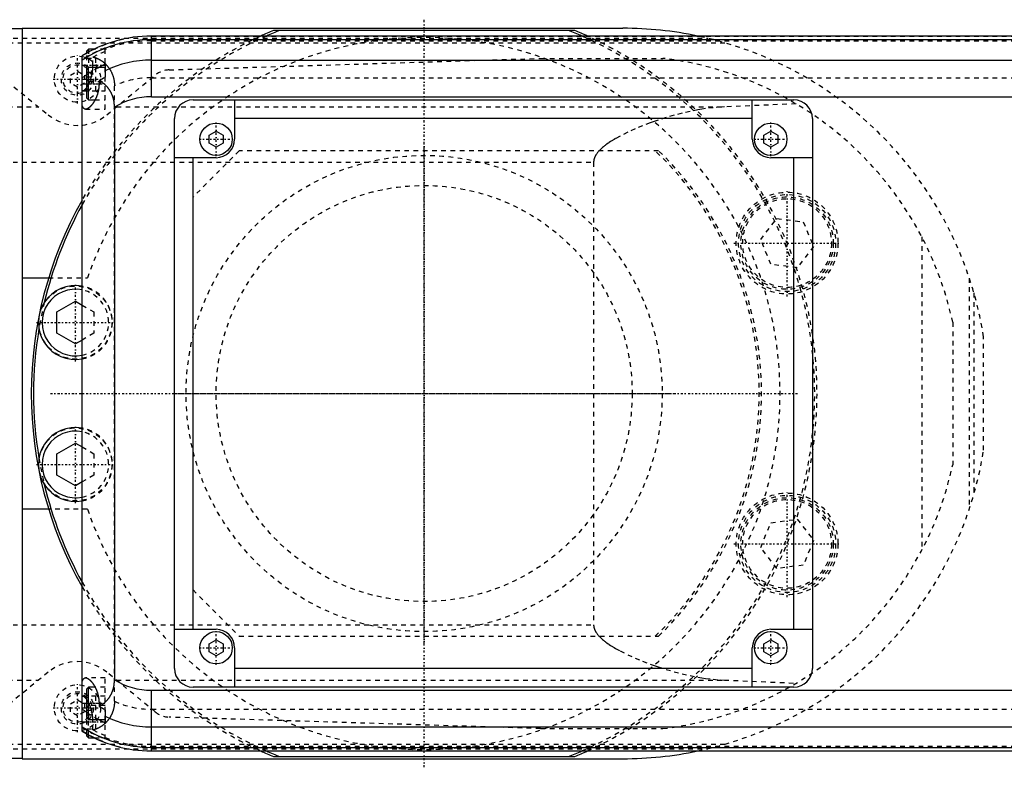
# Model space of a CAD drawing. Extents: x -705 to 181, y -120 to 120.
# Tile 7 of 9: x -338 to -124, y -81 to 81. Entities that reach past the tile are written whole.
import ezdxf

# ---------------------------------------------------------------- set-up
doc = ezdxf.new("R2010")
doc.units = 0
doc.linetypes.add('CENTER', pattern=[1.5, 0.45, -0.5, 0.05, -0.5])
doc.linetypes.add('DASHED', pattern=[2, 1, -1])
for name, color, linetype in [('AM_0', 7, 'CONTINUOUS'), ('AM_3', 7, 'DASHED'), ('AM_7', 7, 'CENTER')]:
    doc.layers.add(name, color=color, linetype=linetype)

msp = doc.modelspace()

# ---------------------------------------------------------------- linework, layer by layer
at = {"layer": 'AM_0', "color": 7, "linetype": 'CONTINUOUS'}
for p, q in [((-340.31, 78.97), (-337, 78.97)), ((-337, 79), (-207, 79)), ((-337, 79), (-337, -79)), ((75, 77.32), (-309, 77.32)), ((-309, 64.2), (-309, 77.32)), ((-217.4, 78.5), (-282.6, 78.5)), ((-309, 76.54), (75, 76.54)), ((-324, -73.02), (-324, 73.02)), ((-322.6, 74.5), (-323, 74.1)), ((-323, 73.62), (-323, 74.1)), ((-321.32, 74.5), (-322.6, 74.5)), ((-322.6, 73.84), (-322.6, 74.5)), ((-322.6, 70.5), (-323, 70.1)), ((-319, 70.5), (-322.6, 70.5)), ((-322.6, 63.5), (-322.6, 70.5)), ((-319, 71.21), (-319, 68.39)), ((-309, 72.1), (75, 72.1)), ((-323, 63.9), (-323, 70.1)), ((-324, 67), (-323, 67)), ((-320.34, 67.64), (-320.34, 67)), ((-309, 64.2), (75, 64.2)), ((-323, 63.9), (-322.6, 63.5)), ((-322.6, 63.5), (-321.2, 63.5)), ((-317, 61.92), (-317, -61.92)), ((-300, 63.5), (-170, 63.5)), ((-291, 63.5), (-291, 55)), ((-179, 55), (-179, 63.5)), ((-304, -59.5), (-304, 59.5)), ((-179, 59.5), (-291, 59.5)), ((-166, 59.5), (-166, -59.5)), ((-296.5, 55.87), (-295, 56.73)), ((-296.5, 54.13), (-296.5, 55.87)), ((-295, 56.73), (-293.5, 55.87)), ((-293.5, 55.87), (-293.5, 54.13)), ((-176.5, 55.87), (-175, 56.73)), ((-176.5, 54.13), (-176.5, 55.87)), ((-175, 56.73), (-173.5, 55.87)), ((-173.5, 55.87), (-173.5, 54.13)), ((-295, 53.27), (-296.5, 54.13)), ((-293.5, 54.13), (-295, 53.27)), ((-175, 53.27), (-176.5, 54.13)), ((-173.5, 54.13), (-175, 53.27)), ((-295, 51), (-304, 51)), ((-300, -51), (-300, 51)), ((-166, 51), (-175, 51)), ((-170, -51), (-170, 51)), ((-337, 25), (-331.24, 25)), ((-329.45, 17.66), (-325.45, 19.97)), ((-325.45, 19.97), (-324, 19.13)), ((-329.45, 13.04), (-329.45, 17.66)), ((-325.45, 10.73), (-329.45, 13.04)), ((-324, 11.57), (-325.45, 10.73)), ((-329.45, -13.04), (-325.45, -10.73)), ((-325.45, -10.73), (-324, -11.57)), ((-329.45, -17.66), (-329.45, -13.04)), ((-325.45, -19.97), (-329.45, -17.66)), ((-324, -19.13), (-325.45, -19.97)), ((-331.24, -25), (-337, -25)), ((-304, -51), (-295, -51)), ((-175, -51), (-166, -51)), ((-296.5, -54.13), (-295, -53.27)), ((-296.5, -55.87), (-296.5, -54.13)), ((-295, -53.27), (-293.5, -54.13)), ((-293.5, -54.13), (-293.5, -55.87)), ((-291, -55), (-291, -63.5)), ((-179, -63.5), (-179, -55)), ((-176.5, -54.13), (-175, -53.27)), ((-176.5, -55.87), (-176.5, -54.13)), ((-175, -53.27), (-173.5, -54.13)), ((-173.5, -54.13), (-173.5, -55.87)), ((-295, -56.73), (-296.5, -55.87)), ((-293.5, -55.87), (-295, -56.73)), ((-175, -56.73), (-176.5, -55.87)), ((-173.5, -55.87), (-175, -56.73)), ((-179, -59.5), (-291, -59.5)), ((-322.6, -63.5), (-323, -63.9)), ((-323, -70.1), (-323, -63.9)), ((-321.2, -63.5), (-322.6, -63.5)), ((-322.6, -70.5), (-322.6, -63.5)), ((-170, -63.5), (-300, -63.5)), ((-309, -77.32), (-309, -64.2)), ((-309, -64.2), (75, -64.2)), ((-324, -67), (-323, -67)), ((-320.34, -67), (-320.34, -67.64)), ((-323, -70.1), (-322.6, -70.5)), ((-319, -68.39), (-319, -71.21)), ((-322.6, -70.5), (-319, -70.5)), ((-309, -72.1), (75, -72.1)), ((-323, -74.1), (-323, -73.62)), ((-323, -74.1), (-322.6, -74.5)), ((-322.6, -74.5), (-322.6, -73.84)), ((-322.6, -74.5), (-321.32, -74.5)), ((-309, -76.54), (75, -76.54)), ((-309, -77.32), (75, -77.32)), ((-282.6, -78.5), (-217.4, -78.5)), ((-337, -78.97), (-340.31, -78.97)), ((-337, -79), (-207, -79))]:
    msp.add_line(p, q, dxfattribs=at)
for points in [[(-320.34, 67, 0), (-320.34, 66.96, 0), (-320.34, 66.88, 0), (-320.34, 66.8, 0), (-320.34, 66.75, 0), (-320.34, 66.71, 0), (-320.35, 66.63, 0), (-320.35, 66.55, 0), (-320.36, 66.47, 0), (-320.36, 66.38, 0), (-320.37, 66.3, 0), (-320.37, 66.26, 0), (-320.38, 66.22, 0), (-320.39, 66.13, 0), (-320.4, 66.05, 0), (-320.41, 65.97, 0), (-320.42, 65.89, 0), (-320.43, 65.81, 0), (-320.44, 65.77, 0), (-320.45, 65.72, 0), (-320.46, 65.64, 0), (-320.48, 65.56, 0), (-320.49, 65.52, 0), (-320.49, 65.48, 0), (-320.51, 65.4, 0), (-320.53, 65.32, 0), (-320.54, 65.28, 0), (-320.55, 65.24, 0), (-320.57, 65.16, 0), (-320.59, 65.08, 0), (-320.61, 65.01, 0), (-320.63, 64.93, 0), (-320.65, 64.85, 0), (-320.67, 64.81, 0), (-320.68, 64.78, 0), (-320.7, 64.7, 0), (-320.73, 64.63, 0), (-320.75, 64.55, 0), (-320.78, 64.48, 0), (-320.8, 64.41, 0), (-320.82, 64.37, 0), (-320.83, 64.33, 0), (-320.86, 64.26, 0), (-320.88, 64.19, 0), (-320.91, 64.12, 0), (-320.94, 64.05, 0), (-320.97, 63.99, 0), (-320.98, 63.95, 0), (-321, 63.92, 0), (-321.03, 63.85, 0), (-321.06, 63.79, 0), (-321.09, 63.72, 0), (-321.12, 63.66, 0), (-321.15, 63.6, 0), (-321.17, 63.57, 0), (-321.18, 63.54, 0), (-321.21, 63.48, 0), (-321.24, 63.42, 0), (-321.28, 63.36, 0), (-321.31, 63.3, 0), (-321.34, 63.25, 0), (-321.36, 63.22, 0), (-321.37, 63.19, 0), (-321.4, 63.14, 0), (-321.44, 63.09, 0), (-321.45, 63.06, 0), (-321.47, 63.03, 0), (-321.5, 62.98, 0), (-321.53, 62.93, 0), (-321.55, 62.9, 0), (-321.57, 62.88, 0), (-321.6, 62.83, 0), (-321.64, 62.78, 0), (-321.67, 62.73, 0), (-321.7, 62.68, 0), (-321.74, 62.63, 0), (-321.76, 62.61, 0), (-321.77, 62.59, 0), (-321.81, 62.54, 0), (-321.84, 62.49, 0), (-321.88, 62.45, 0), (-321.91, 62.41, 0), (-321.95, 62.36, 0), (-321.97, 62.34, 0), (-321.98, 62.32, 0), (-322.02, 62.28, 0), (-322.05, 62.24, 0), (-322.09, 62.2, 0), (-322.13, 62.16, 0), (-322.16, 62.13, 0), (-322.18, 62.11, 0), (-322.2, 62.09, 0), (-322.23, 62.05, 0), (-322.27, 62.02, 0), (-322.3, 61.99, 0), (-322.34, 61.96, 0), (-322.37, 61.92, 0), (-322.39, 61.91, 0), (-322.41, 61.89, 0), (-322.44, 61.86, 0), (-322.48, 61.84, 0), (-322.51, 61.81, 0), (-322.54, 61.78, 0), (-322.58, 61.76, 0), (-322.59, 61.75, 0), (-322.61, 61.74, 0), (-322.64, 61.71, 0), (-322.68, 61.69, 0), (-322.69, 61.68, 0), (-322.71, 61.67, 0), (-322.74, 61.65, 0), (-322.78, 61.63, 0), (-322.79, 61.63, 0), (-322.81, 61.62, 0), (-322.84, 61.6, 0), (-322.87, 61.59, 0), (-322.9, 61.57, 0), (-322.93, 61.56, 0), (-322.96, 61.55, 0), (-322.98, 61.54, 0), (-322.99, 61.54, 0), (-323.02, 61.53, 0), (-323.05, 61.52, 0), (-323.08, 61.52, 0), (-323.11, 61.51, 0), (-323.14, 61.51, 0), (-323.15, 61.5, 0), (-323.16, 61.5, 0), (-323.19, 61.5, 0), (-323.22, 61.5, 0), (-323.23, 61.5, 0)], [(-317, 61.92, 0), (-317, 62.15, 0), (-317.01, 62.41, 0), (-317.02, 62.48, 0), (-317.02, 62.55, 0), (-317.03, 62.59, 0), (-317.03, 62.63, 0), (-317.04, 62.7, 0), (-317.04, 62.77, 0), (-317.05, 62.85, 0), (-317.06, 62.92, 0), (-317.07, 62.99, 0), (-317.07, 63.03, 0), (-317.08, 63.07, 0), (-317.09, 63.14, 0), (-317.1, 63.21, 0), (-317.11, 63.25, 0), (-317.11, 63.28, 0), (-317.13, 63.36, 0), (-317.14, 63.43, 0), (-317.15, 63.46, 0), (-317.16, 63.5, 0), (-317.17, 63.57, 0), (-317.19, 63.64, 0), (-317.21, 63.71, 0), (-317.22, 63.78, 0), (-317.24, 63.86, 0), (-317.25, 63.89, 0), (-317.26, 63.93, 0), (-317.28, 63.99, 0), (-317.3, 64.06, 0), (-317.32, 64.13, 0), (-317.35, 64.2, 0), (-317.37, 64.27, 0), (-317.38, 64.3, 0), (-317.39, 64.33, 0), (-317.42, 64.4, 0), (-317.44, 64.47, 0), (-317.47, 64.53, 0), (-317.49, 64.6, 0), (-317.52, 64.66, 0), (-317.54, 64.69, 0), (-317.55, 64.72, 0), (-317.58, 64.79, 0), (-317.61, 64.85, 0), (-317.64, 64.91, 0), (-317.67, 64.97, 0), (-317.7, 65.03, 0), (-317.71, 65.06, 0), (-317.73, 65.09, 0), (-317.76, 65.15, 0), (-317.79, 65.21, 0), (-317.83, 65.27, 0), (-317.86, 65.33, 0), (-317.89, 65.39, 0), (-317.91, 65.42, 0), (-317.93, 65.45, 0), (-317.96, 65.5, 0), (-318, 65.56, 0), (-318.02, 65.59, 0), (-318.04, 65.61, 0), (-318.07, 65.67, 0), (-318.11, 65.72, 0), (-318.13, 65.75, 0), (-318.15, 65.78, 0), (-318.19, 65.83, 0), (-318.22, 65.88, 0), (-318.26, 65.93, 0), (-318.3, 65.98, 0), (-318.34, 66.03, 0), (-318.36, 66.06, 0), (-318.38, 66.08, 0), (-318.42, 66.13, 0), (-318.46, 66.18, 0), (-318.6, 66.34, 0), (-318.86, 66.6, 0), (-319.11, 66.84, 0), (-319.38, 67.05, 0), (-319.51, 67.15, 0), (-319.65, 67.25, 0), (-319.92, 67.42, 0), (-320.2, 67.57, 0), (-320.34, 67.64, 0)], [(-323.23, 61.5, 0), (-323.26, 61.5, 0), (-323.31, 61.51, 0), (-323.37, 61.52, 0), (-323.39, 61.52, 0), (-323.42, 61.53, 0), (-323.47, 61.55, 0), (-323.52, 61.58, 0), (-323.57, 61.61, 0), (-323.62, 61.65, 0), (-323.66, 61.69, 0), (-323.69, 61.72, 0), (-323.71, 61.74, 0), (-323.75, 61.8, 0), (-323.79, 61.86, 0), (-323.83, 61.93, 0), (-323.86, 62, 0), (-323.9, 62.08, 0), (-323.91, 62.12, 0), (-323.93, 62.16, 0), (-323.96, 62.25, 0), (-323.99, 62.34, 0), (-324, 62.39, 0)], [(-324, -62.39, 0), (-323.99, -62.34, 0), (-323.96, -62.25, 0), (-323.93, -62.16, 0), (-323.91, -62.12, 0), (-323.9, -62.08, 0), (-323.86, -62, 0), (-323.83, -61.93, 0), (-323.79, -61.86, 0), (-323.75, -61.8, 0), (-323.71, -61.74, 0), (-323.69, -61.72, 0), (-323.66, -61.69, 0), (-323.62, -61.65, 0), (-323.57, -61.61, 0), (-323.52, -61.58, 0), (-323.47, -61.55, 0), (-323.42, -61.53, 0), (-323.39, -61.52, 0), (-323.37, -61.52, 0), (-323.31, -61.51, 0), (-323.26, -61.5, 0), (-323.23, -61.5, 0)], [(-323.23, -61.5, 0), (-323.22, -61.5, 0), (-323.19, -61.5, 0), (-323.16, -61.5, 0), (-323.15, -61.5, 0), (-323.14, -61.51, 0), (-323.11, -61.51, 0), (-323.08, -61.52, 0), (-323.05, -61.52, 0), (-323.02, -61.53, 0), (-322.99, -61.54, 0), (-322.98, -61.54, 0), (-322.96, -61.55, 0), (-322.93, -61.56, 0), (-322.9, -61.57, 0), (-322.87, -61.59, 0), (-322.84, -61.6, 0), (-322.81, -61.62, 0), (-322.79, -61.63, 0), (-322.78, -61.63, 0), (-322.74, -61.65, 0), (-322.71, -61.67, 0), (-322.69, -61.68, 0), (-322.68, -61.69, 0), (-322.64, -61.71, 0), (-322.61, -61.74, 0), (-322.59, -61.75, 0), (-322.58, -61.76, 0), (-322.54, -61.78, 0), (-322.51, -61.81, 0), (-322.48, -61.84, 0), (-322.44, -61.86, 0), (-322.41, -61.89, 0), (-322.39, -61.91, 0), (-322.37, -61.92, 0), (-322.34, -61.96, 0), (-322.3, -61.99, 0), (-322.27, -62.02, 0), (-322.23, -62.05, 0), (-322.2, -62.09, 0), (-322.18, -62.11, 0), (-322.16, -62.13, 0), (-322.13, -62.16, 0), (-322.09, -62.2, 0), (-322.05, -62.24, 0), (-322.02, -62.28, 0), (-321.98, -62.32, 0), (-321.97, -62.34, 0), (-321.95, -62.36, 0), (-321.91, -62.41, 0), (-321.88, -62.45, 0), (-321.84, -62.49, 0), (-321.81, -62.54, 0), (-321.77, -62.59, 0), (-321.76, -62.61, 0), (-321.74, -62.63, 0), (-321.7, -62.68, 0), (-321.67, -62.73, 0), (-321.64, -62.78, 0), (-321.6, -62.83, 0), (-321.57, -62.88, 0), (-321.55, -62.9, 0), (-321.53, -62.93, 0), (-321.5, -62.98, 0), (-321.47, -63.03, 0), (-321.45, -63.06, 0), (-321.44, -63.09, 0), (-321.4, -63.14, 0), (-321.37, -63.19, 0), (-321.36, -63.22, 0), (-321.34, -63.25, 0), (-321.31, -63.3, 0), (-321.28, -63.36, 0), (-321.24, -63.42, 0), (-321.21, -63.48, 0), (-321.18, -63.54, 0), (-321.17, -63.57, 0), (-321.15, -63.6, 0), (-321.12, -63.66, 0), (-321.09, -63.72, 0), (-321.06, -63.79, 0), (-321.03, -63.85, 0), (-321, -63.92, 0), (-320.98, -63.95, 0), (-320.97, -63.99, 0), (-320.94, -64.05, 0), (-320.91, -64.12, 0), (-320.88, -64.19, 0), (-320.86, -64.26, 0), (-320.83, -64.33, 0), (-320.82, -64.37, 0), (-320.8, -64.41, 0), (-320.78, -64.48, 0), (-320.75, -64.55, 0), (-320.73, -64.63, 0), (-320.7, -64.7, 0), (-320.68, -64.78, 0), (-320.67, -64.81, 0), (-320.65, -64.85, 0), (-320.63, -64.93, 0), (-320.61, -65.01, 0), (-320.59, -65.08, 0), (-320.57, -65.16, 0), (-320.55, -65.24, 0), (-320.54, -65.28, 0), (-320.53, -65.32, 0), (-320.51, -65.4, 0), (-320.49, -65.48, 0), (-320.49, -65.52, 0), (-320.48, -65.56, 0), (-320.46, -65.64, 0), (-320.45, -65.72, 0), (-320.44, -65.77, 0), (-320.43, -65.81, 0), (-320.42, -65.89, 0), (-320.41, -65.97, 0), (-320.4, -66.05, 0), (-320.39, -66.13, 0), (-320.38, -66.22, 0), (-320.37, -66.26, 0), (-320.37, -66.3, 0), (-320.36, -66.38, 0), (-320.36, -66.47, 0), (-320.35, -66.55, 0), (-320.35, -66.63, 0), (-320.34, -66.71, 0), (-320.34, -66.75, 0), (-320.34, -66.8, 0), (-320.34, -66.88, 0), (-320.34, -66.96, 0), (-320.34, -67, 0)], [(-320.34, -67.64, 0), (-320.2, -67.57, 0), (-319.92, -67.42, 0), (-319.64, -67.24, 0), (-319.5, -67.14, 0), (-319.36, -67.04, 0), (-319.1, -66.82, 0), (-318.84, -66.59, 0), (-318.59, -66.32, 0), (-318.45, -66.16, 0), (-318.41, -66.11, 0), (-318.37, -66.07, 0), (-318.35, -66.04, 0), (-318.33, -66.02, 0), (-318.29, -65.97, 0), (-318.25, -65.92, 0), (-318.21, -65.87, 0), (-318.17, -65.81, 0), (-318.14, -65.76, 0), (-318.12, -65.73, 0), (-318.1, -65.71, 0), (-318.06, -65.65, 0), (-318.03, -65.6, 0), (-318.01, -65.57, 0), (-317.99, -65.54, 0), (-317.96, -65.49, 0), (-317.92, -65.43, 0), (-317.9, -65.4, 0), (-317.89, -65.38, 0), (-317.85, -65.32, 0), (-317.82, -65.26, 0), (-317.79, -65.2, 0), (-317.75, -65.14, 0), (-317.72, -65.08, 0), (-317.71, -65.05, 0), (-317.69, -65.02, 0), (-317.66, -64.96, 0), (-317.63, -64.9, 0), (-317.6, -64.83, 0), (-317.57, -64.77, 0), (-317.54, -64.71, 0), (-317.53, -64.68, 0), (-317.52, -64.64, 0), (-317.49, -64.58, 0), (-317.46, -64.52, 0), (-317.44, -64.45, 0), (-317.41, -64.39, 0), (-317.39, -64.32, 0), (-317.38, -64.29, 0), (-317.37, -64.25, 0), (-317.34, -64.19, 0), (-317.32, -64.12, 0), (-317.3, -64.05, 0), (-317.28, -63.98, 0), (-317.26, -63.92, 0), (-317.25, -63.88, 0), (-317.24, -63.85, 0), (-317.22, -63.78, 0), (-317.2, -63.71, 0), (-317.19, -63.64, 0), (-317.17, -63.57, 0), (-317.16, -63.5, 0), (-317.15, -63.46, 0), (-317.14, -63.43, 0), (-317.13, -63.36, 0), (-317.11, -63.28, 0), (-317.11, -63.25, 0), (-317.1, -63.21, 0), (-317.09, -63.14, 0), (-317.08, -63.07, 0), (-317.07, -63.03, 0), (-317.07, -62.99, 0), (-317.06, -62.92, 0), (-317.05, -62.85, 0), (-317.04, -62.77, 0), (-317.04, -62.7, 0), (-317.03, -62.63, 0), (-317.03, -62.59, 0), (-317.02, -62.55, 0), (-317.02, -62.48, 0), (-317.01, -62.41, 0), (-317, -62.15, 0), (-317, -61.92, 0)]]:
    msp.add_polyline3d(points, dxfattribs=at)
for centre in [(-295, 55), (-175, 55), (-295, -55), (-175, -55)]:
    msp.add_circle(centre, 3.5, dxfattribs=at)
for centre, radius, start, end in [((-207, 0), 79, 78.1627, 90), ((-309, 49), 28.32, 90, 121.9826), ((-250, 0), 85, 112.5524, 114.5434), ((-250, 0), 84.5, 111.7215, 113.7901), ((-250, 0), 84.5, 66.2099, 68.2785), ((-250, 0), 85, 65.4566, 67.4476), ((-309, 49), 27.54, 90, 122.9962), ((-309, 49), 24.36, 114.2363, 118.0453), ((-309, 49), 23.1, 90, 115.6559), ((-309, 49), 24.36, 125.0787, 128.0065), ((-309, 49), 21.81, 117.2848, 121.3127), ((-309, 49), 15.2, 90, 121.7569), ((-300, 59.5), 4, 90, 180), ((-170, 59.5), 4, 0, 90), ((-295, 55), 4, 270, 0), ((-175, 55), 4, 180, 270), ((-250, 0), 85, 150.5271, 209.4729), ((-250, 0), 84.5, 151.1326, 166.5225), ((-325.45, 15.35), 8, 79.5268, 280.4732), ((-325.45, 15.35), 7.2, 78.3477, 281.6523), ((-250, 0), 84.5, 170.4775, 189.5225), ((-325.45, -15.35), 8, 79.5268, 280.4732), ((-325.45, -15.35), 7.2, 78.3477, 281.6523), ((-250, 0), 84.5, 193.4775, 208.8674), ((-295, -55), 4, 0, 90), ((-175, -55), 4, 90, 180), ((-300, -59.5), 4, 180, 270), ((-170, -59.5), 4, 270, 0), ((-309, -49), 15.2, 238.2431, 270), ((-309, -49), 21.81, 238.6873, 242.7152), ((-309, -49), 24.36, 231.9935, 234.9213), ((-309, -49), 23.1, 244.3441, 270), ((-309, -49), 27.54, 237.0038, 270), ((-309, -49), 24.36, 241.9547, 245.7637), ((-309, -49), 28.32, 238.0174, 270), ((-250, 0), 85, 245.4566, 247.4476), ((-250, 0), 84.5, 246.2099, 248.2785), ((-250, 0), 84.5, 291.7215, 293.7901), ((-250, 0), 85, 292.5524, 294.5434), ((-207, 0), 79, 270, 281.8373)]:
    msp.add_arc(centre, radius, start, end, dxfattribs=at)
at = {"layer": 'AM_3', "color": 6, "linetype": 'DASHED'}
for p, q in [((-404.88, 76.83), (-188.61, 76.83)), ((-309, 77.28), (75, 77.28)), ((-425.92, 75.83), (-184.85, 75.83)), ((-319, 61.5), (-319, 74.75)), ((-309, 76.29), (75, 76.29)), ((-323, 70.1), (-323, 73.62)), ((-323, 72.5), (-321, 72.5)), ((-322.6, 74.5), (-322.6, 70.5)), ((-321.65, 71), (-321.65, 72.74)), ((-319, 74.5), (-321.32, 74.5)), ((-321, 69.5), (-321, 72.5)), ((-305.15, 70), (-224.82, 72.48)), ((-224.82, 72.48), (-198.33, 72.48)), ((-324, 71), (-319, 71)), ((-341.83, 68.87), (-331.34, 60.27)), ((-326.5, 68.87), (-325, 69.73)), ((-326.5, 67.13), (-326.5, 68.87)), ((-325, 69.73), (-323.5, 68.87)), ((-323.5, 68.87), (-323.5, 67.13)), ((-323, 69.5), (-321, 69.5)), ((-323, 68.5), (-321, 68.5)), ((-321, 65.5), (-321, 68.5)), ((-318.66, 60.27), (-308.17, 68.87)), ((-309, 68.3), (75, 68.3)), ((-325, 66.27), (-326.5, 67.13)), ((-323.5, 67.13), (-325, 66.27)), ((-323, 67.9), (-322.6, 67.5)), ((-323, 67), (-319, 67)), ((-322.6, 67.5), (-319, 67.5)), ((-317, -66.56), (-317, 66.56)), ((-323.8, 65.5), (-319, 65.5)), ((-392.03, 61.98), (-333.43, 61.98)), ((-321.2, 63.5), (-319, 63.5)), ((-316.57, 61.98), (-185.05, 61.98)), ((-169.53, 62.65), (-185.05, 61.98)), ((-323.23, 61.5), (-319, 61.5)), ((-290, 52.5), (-300, 42.5)), ((-199.28, 52.5), (-290, 52.5)), ((-340.94, 50), (-213.33, 50)), ((-213.33, 50), (-213.33, -50)), ((-177.19, 33.28), (-173.68, 37.86)), ((-173.68, 37.86), (-167.96, 37.11)), ((-167.96, 37.11), (-165.75, 31.77)), ((-174.98, 27.95), (-177.19, 33.28)), ((-142.34, 33.89), (-142.34, -33.89)), ((-165.75, 31.77), (-169.26, 27.19)), ((-169.26, 27.19), (-174.98, 27.95)), ((-331.24, 25), (-322.83, 25)), ((-132.05, 24.97), (-132.05, -24.97)), ((-131.05, 21.74), (-131.05, -21.74)), ((-324, 19.13), (-321.45, 17.66)), ((-321.45, 17.66), (-321.45, 13.04)), ((-135.65, 15.41), (-135.65, -15.41)), ((-321.45, 13.04), (-324, 11.57)), ((-128.96, -12.26), (-128.96, 12.26)), ((-324, -11.57), (-321.45, -13.04)), ((-321.45, -13.04), (-321.45, -17.66)), ((-321.45, -17.66), (-324, -19.13)), ((-322.83, -25), (-331.24, -25)), ((-174.98, -27.95), (-169.26, -27.19)), ((-169.26, -27.19), (-165.75, -31.77)), ((-177.19, -33.28), (-174.98, -27.95)), ((-165.75, -31.77), (-167.96, -37.11)), ((-173.68, -37.86), (-177.19, -33.28)), ((-167.96, -37.11), (-173.68, -37.86)), ((-300, -42.5), (-290, -52.5)), ((-340.94, -50), (-213.33, -50)), ((-290, -52.5), (-199.28, -52.5)), ((-331.34, -60.27), (-341.83, -68.87)), ((-319, -61.5), (-323.23, -61.5)), ((-319, -74.75), (-319, -61.5)), ((-308.17, -68.87), (-318.66, -60.27)), ((-392.03, -61.98), (-333.43, -61.98)), ((-319, -63.5), (-321.2, -63.5)), ((-316.57, -61.98), (-185.05, -61.98)), ((-185.05, -61.98), (-169.53, -62.65)), ((-319, -65.5), (-323.8, -65.5)), ((-321, -68.5), (-321, -65.5)), ((-326.5, -67.13), (-325, -66.27)), ((-326.5, -68.87), (-326.5, -67.13)), ((-325, -66.27), (-323.5, -67.13)), ((-323.5, -67.13), (-323.5, -68.87)), ((-323, -67), (-319, -67)), ((-322.6, -67.5), (-323, -67.9)), ((-319, -67.5), (-322.6, -67.5)), ((-325, -69.73), (-326.5, -68.87)), ((-323.5, -68.87), (-325, -69.73)), ((-323, -68.5), (-321, -68.5)), ((-323, -69.5), (-321, -69.5)), ((-323, -73.62), (-323, -70.1)), ((-321, -72.5), (-321, -69.5)), ((-309, -68.3), (75, -68.3)), ((-224.82, -72.48), (-305.15, -70)), ((-324, -71), (-319, -71)), ((-322.6, -73.84), (-322.6, -70.5)), ((-321.65, -72.74), (-321.65, -71)), ((-323, -72.5), (-321, -72.5)), ((-321.32, -74.5), (-319, -74.5)), ((-224.82, -72.48), (-198.33, -72.48)), ((-425.92, -75.83), (-184.85, -75.83)), ((-309, -76.29), (75, -76.29)), ((-404.88, -76.83), (-188.61, -76.83)), ((-309, -77.28), (75, -77.28))]:
    msp.add_line(p, q, dxfattribs=at)
for points in [[(-321.65, 72.74, 0), (-321.62, 72.74, 0), (-321.57, 72.73, 0), (-321.52, 72.72, 0), (-321.49, 72.72, 0), (-321.46, 72.71, 0), (-321.41, 72.7, 0), (-321.35, 72.69, 0), (-321.3, 72.68, 0), (-321.24, 72.66, 0), (-321.19, 72.65, 0), (-321.16, 72.64, 0), (-321.13, 72.63, 0), (-321.07, 72.61, 0), (-321.02, 72.6, 0), (-320.96, 72.58, 0), (-320.9, 72.56, 0), (-320.85, 72.54, 0), (-320.82, 72.52, 0), (-320.79, 72.51, 0), (-320.73, 72.49, 0), (-320.67, 72.46, 0), (-320.64, 72.45, 0), (-320.62, 72.44, 0), (-320.56, 72.41, 0), (-320.5, 72.39, 0), (-320.47, 72.37, 0), (-320.44, 72.36, 0), (-320.38, 72.33, 0), (-320.33, 72.3, 0), (-320.27, 72.27, 0), (-320.21, 72.23, 0), (-320.15, 72.2, 0), (-320.12, 72.18, 0), (-320.1, 72.17, 0), (-320.04, 72.13, 0), (-319.98, 72.1, 0), (-319.92, 72.06, 0), (-319.87, 72.02, 0), (-319.81, 71.98, 0), (-319.78, 71.96, 0), (-319.75, 71.94, 0), (-319.69, 71.9, 0), (-319.64, 71.86, 0), (-319.58, 71.82, 0), (-319.52, 71.78, 0), (-319.47, 71.73, 0), (-319.44, 71.71, 0), (-319.41, 71.69, 0), (-319.36, 71.64, 0), (-319.3, 71.6, 0), (-319.25, 71.55, 0), (-319.19, 71.5, 0), (-319.14, 71.45, 0), (-319.11, 71.43, 0), (-319.08, 71.4, 0), (-319.03, 71.35, 0), (-318.97, 71.3, 0), (-318.92, 71.25, 0), (-318.87, 71.19, 0), (-318.81, 71.14, 0), (-318.79, 71.11, 0), (-318.76, 71.08, 0), (-318.71, 71.03, 0), (-318.66, 70.97, 0), (-318.63, 70.94, 0), (-318.6, 70.91, 0), (-318.55, 70.85, 0), (-318.5, 70.79, 0), (-318.48, 70.76, 0), (-318.45, 70.73, 0), (-318.4, 70.67, 0), (-318.35, 70.6, 0), (-318.3, 70.54, 0), (-318.25, 70.47, 0), (-318.2, 70.41, 0), (-318.18, 70.37, 0), (-318.16, 70.34, 0), (-318.11, 70.27, 0), (-318.06, 70.2, 0), (-318.02, 70.13, 0), (-317.97, 70.06, 0), (-317.93, 69.99, 0), (-317.9, 69.95, 0), (-317.88, 69.91, 0), (-317.84, 69.84, 0), (-317.8, 69.76, 0), (-317.75, 69.69, 0), (-317.71, 69.61, 0), (-317.67, 69.53, 0), (-317.66, 69.5, 0), (-317.64, 69.46, 0), (-317.6, 69.38, 0), (-317.56, 69.3, 0), (-317.53, 69.22, 0), (-317.49, 69.13, 0), (-317.46, 69.05, 0), (-317.44, 69.01, 0), (-317.43, 68.97, 0), (-317.39, 68.89, 0), (-317.36, 68.8, 0), (-317.34, 68.72, 0), (-317.31, 68.63, 0), (-317.28, 68.54, 0), (-317.27, 68.5, 0), (-317.25, 68.46, 0), (-317.23, 68.37, 0), (-317.21, 68.28, 0), (-317.2, 68.23, 0), (-317.18, 68.19, 0), (-317.16, 68.1, 0), (-317.14, 68.01, 0), (-317.13, 67.96, 0), (-317.13, 67.91, 0), (-317.11, 67.82, 0), (-317.09, 67.73, 0), (-317.08, 67.64, 0), (-317.06, 67.55, 0), (-317.05, 67.45, 0), (-317.05, 67.41, 0), (-317.04, 67.36, 0), (-317.03, 67.27, 0), (-317.02, 67.17, 0), (-317.02, 67.08, 0), (-317.01, 66.99, 0), (-317.01, 66.89, 0), (-317.01, 66.85, 0), (-317, 66.8, 0), (-317, 66.7, 0), (-317, 66.61, 0), (-317, 66.56, 0)], [(-323.8, 65.5, 0), (-323.79, 65.5, 0), (-323.77, 65.5, 0), (-323.75, 65.5, 0), (-323.74, 65.5, 0), (-323.73, 65.51, 0), (-323.71, 65.51, 0), (-323.7, 65.52, 0), (-323.68, 65.52, 0), (-323.66, 65.53, 0), (-323.63, 65.54, 0), (-323.62, 65.55, 0), (-323.61, 65.55, 0), (-323.59, 65.56, 0), (-323.57, 65.57, 0), (-323.55, 65.59, 0), (-323.53, 65.6, 0), (-323.5, 65.62, 0), (-323.49, 65.63, 0), (-323.48, 65.64, 0), (-323.46, 65.65, 0), (-323.43, 65.67, 0), (-323.42, 65.68, 0), (-323.41, 65.69, 0), (-323.39, 65.72, 0), (-323.36, 65.74, 0), (-323.35, 65.75, 0), (-323.34, 65.76, 0), (-323.31, 65.79, 0), (-323.29, 65.81, 0), (-323.26, 65.84, 0), (-323.24, 65.87, 0), (-323.21, 65.9, 0), (-323.2, 65.92, 0), (-323.18, 65.93, 0), (-323.16, 65.96, 0), (-323.13, 66, 0), (-323.11, 66.03, 0), (-323.08, 66.06, 0), (-323.05, 66.1, 0), (-323.04, 66.12, 0), (-323.03, 66.14, 0), (-323, 66.17, 0), (-322.97, 66.21, 0), (-322.95, 66.25, 0), (-322.92, 66.29, 0), (-322.89, 66.34, 0), (-322.88, 66.36, 0), (-322.87, 66.38, 0), (-322.84, 66.42, 0), (-322.81, 66.47, 0), (-322.79, 66.51, 0), (-322.76, 66.56, 0), (-322.73, 66.6, 0), (-322.72, 66.63, 0), (-322.71, 66.65, 0), (-322.68, 66.7, 0), (-322.66, 66.75, 0), (-322.63, 66.8, 0), (-322.6, 66.85, 0), (-322.58, 66.9, 0), (-322.57, 66.93, 0), (-322.55, 66.95, 0), (-322.53, 67, 0), (-322.5, 67.06, 0), (-322.49, 67.08, 0), (-322.48, 67.11, 0), (-322.45, 67.16, 0), (-322.43, 67.22, 0), (-322.42, 67.25, 0), (-322.41, 67.28, 0), (-322.38, 67.33, 0), (-322.36, 67.39, 0), (-322.33, 67.45, 0), (-322.31, 67.51, 0), (-322.28, 67.57, 0), (-322.27, 67.6, 0), (-322.26, 67.63, 0), (-322.24, 67.69, 0), (-322.21, 67.76, 0), (-322.19, 67.82, 0), (-322.17, 67.89, 0), (-322.15, 67.95, 0), (-322.13, 67.99, 0), (-322.12, 68.02, 0), (-322.1, 68.09, 0), (-322.08, 68.16, 0), (-322.06, 68.23, 0), (-322.04, 68.3, 0), (-322.02, 68.37, 0), (-322.01, 68.41, 0), (-322, 68.44, 0), (-321.98, 68.52, 0), (-321.96, 68.59, 0), (-321.94, 68.66, 0), (-321.92, 68.74, 0), (-321.9, 68.81, 0), (-321.89, 68.85, 0), (-321.88, 68.89, 0), (-321.87, 68.96, 0), (-321.85, 69.04, 0), (-321.84, 69.12, 0), (-321.82, 69.2, 0), (-321.81, 69.27, 0), (-321.8, 69.31, 0), (-321.79, 69.35, 0), (-321.78, 69.43, 0), (-321.77, 69.51, 0), (-321.76, 69.55, 0), (-321.75, 69.59, 0), (-321.74, 69.67, 0), (-321.73, 69.75, 0), (-321.73, 69.79, 0), (-321.72, 69.83, 0), (-321.71, 69.91, 0), (-321.7, 69.99, 0), (-321.69, 70.07, 0), (-321.69, 70.15, 0), (-321.68, 70.24, 0), (-321.68, 70.28, 0), (-321.67, 70.32, 0), (-321.67, 70.4, 0), (-321.66, 70.48, 0), (-321.66, 70.56, 0), (-321.66, 70.64, 0), (-321.65, 70.72, 0), (-321.65, 70.76, 0), (-321.65, 70.8, 0), (-321.65, 70.88, 0), (-321.65, 70.96, 0), (-321.65, 71, 0)], [(-324, 65.59, 0), (-323.97, 65.56, 0), (-323.9, 65.52, 0), (-323.84, 65.5, 0), (-323.8, 65.5, 0)], [(-185.05, 61.98, 0), (-185.83, 61.95, 0), (-187.44, 61.82, 0), (-189.09, 61.62, 0), (-189.92, 61.49, 0), (-190.77, 61.35, 0), (-192.47, 61.02, 0), (-194.2, 60.62, 0), (-195.93, 60.17, 0), (-197.66, 59.67, 0), (-199.37, 59.12, 0), (-200.23, 58.83, 0), (-201.07, 58.52, 0), (-202.74, 57.89, 0), (-204.36, 57.22, 0), (-205.96, 56.49, 0), (-207.62, 55.66, 0), (-208.6, 55.13, 0), (-208.87, 54.97, 0), (-209.14, 54.8, 0), (-209.28, 54.72, 0), (-209.41, 54.64, 0), (-209.68, 54.47, 0), (-209.94, 54.3, 0), (-210.07, 54.21, 0), (-210.2, 54.12, 0), (-210.46, 53.94, 0), (-210.71, 53.76, 0), (-210.83, 53.67, 0), (-210.95, 53.57, 0), (-211.19, 53.38, 0), (-211.42, 53.19, 0), (-211.65, 52.99, 0), (-211.86, 52.79, 0), (-212.07, 52.57, 0), (-212.18, 52.46, 0), (-212.28, 52.35, 0), (-212.48, 52.11, 0), (-212.67, 51.85, 0), (-212.78, 51.7, 0), (-212.8, 51.66, 0), (-212.83, 51.61, 0), (-212.84, 51.59, 0), (-212.86, 51.57, 0), (-212.89, 51.52, 0), (-212.91, 51.48, 0), (-212.94, 51.43, 0), (-212.96, 51.39, 0), (-212.99, 51.34, 0), (-213, 51.32, 0), (-213.01, 51.29, 0), (-213.03, 51.25, 0), (-213.05, 51.2, 0), (-213.07, 51.15, 0), (-213.1, 51.11, 0), (-213.12, 51.06, 0), (-213.13, 51.03, 0), (-213.13, 51.01, 0), (-213.15, 50.96, 0), (-213.17, 50.91, 0), (-213.18, 50.89, 0), (-213.19, 50.87, 0), (-213.2, 50.82, 0), (-213.22, 50.77, 0), (-213.22, 50.74, 0), (-213.23, 50.72, 0), (-213.24, 50.67, 0), (-213.26, 50.62, 0), (-213.27, 50.57, 0), (-213.28, 50.52, 0), (-213.29, 50.47, 0), (-213.29, 50.45, 0), (-213.3, 50.42, 0), (-213.3, 50.37, 0), (-213.31, 50.32, 0), (-213.32, 50.27, 0), (-213.32, 50.22, 0), (-213.33, 50.17, 0), (-213.33, 50.15, 0), (-213.33, 50.12, 0), (-213.33, 50.07, 0), (-213.33, 50.02, 0), (-213.33, 50, 0)], [(-213.33, -50, 0), (-213.33, -50.02, 0), (-213.33, -50.07, 0), (-213.33, -50.12, 0), (-213.33, -50.15, 0), (-213.33, -50.17, 0), (-213.32, -50.22, 0), (-213.32, -50.27, 0), (-213.31, -50.32, 0), (-213.3, -50.37, 0), (-213.3, -50.42, 0), (-213.29, -50.45, 0), (-213.29, -50.47, 0), (-213.28, -50.52, 0), (-213.27, -50.57, 0), (-213.26, -50.62, 0), (-213.24, -50.67, 0), (-213.23, -50.72, 0), (-213.22, -50.74, 0), (-213.22, -50.77, 0), (-213.2, -50.82, 0), (-213.19, -50.87, 0), (-213.18, -50.89, 0), (-213.17, -50.91, 0), (-213.15, -50.96, 0), (-213.13, -51.01, 0), (-213.13, -51.03, 0), (-213.12, -51.06, 0), (-213.1, -51.11, 0), (-213.07, -51.15, 0), (-213.05, -51.2, 0), (-213.03, -51.25, 0), (-213.01, -51.29, 0), (-213, -51.32, 0), (-212.99, -51.34, 0), (-212.96, -51.39, 0), (-212.94, -51.43, 0), (-212.91, -51.48, 0), (-212.89, -51.52, 0), (-212.86, -51.57, 0), (-212.84, -51.59, 0), (-212.83, -51.61, 0), (-212.8, -51.66, 0), (-212.78, -51.7, 0), (-212.67, -51.85, 0), (-212.48, -52.11, 0), (-212.28, -52.35, 0), (-212.18, -52.46, 0), (-212.07, -52.57, 0), (-211.86, -52.79, 0), (-211.65, -52.99, 0), (-211.42, -53.19, 0), (-211.19, -53.38, 0), (-210.95, -53.57, 0), (-210.83, -53.67, 0), (-210.71, -53.76, 0), (-210.46, -53.94, 0), (-210.2, -54.12, 0), (-210.07, -54.21, 0), (-209.94, -54.3, 0), (-209.68, -54.47, 0), (-209.41, -54.64, 0), (-209.28, -54.72, 0), (-209.14, -54.8, 0), (-208.87, -54.97, 0), (-208.6, -55.13, 0), (-207.62, -55.66, 0), (-205.96, -56.49, 0), (-204.36, -57.22, 0), (-202.74, -57.89, 0), (-201.07, -58.52, 0), (-200.23, -58.83, 0), (-199.37, -59.12, 0), (-197.66, -59.67, 0), (-195.93, -60.17, 0), (-194.2, -60.62, 0), (-192.47, -61.02, 0), (-190.77, -61.35, 0), (-189.92, -61.49, 0), (-189.09, -61.62, 0), (-187.44, -61.82, 0), (-185.83, -61.95, 0), (-185.05, -61.98, 0)], [(-323.8, -65.5, 0), (-323.84, -65.5, 0), (-323.9, -65.52, 0), (-323.97, -65.56, 0), (-324, -65.59, 0)], [(-321.65, -71, 0), (-321.65, -70.96, 0), (-321.65, -70.88, 0), (-321.65, -70.8, 0), (-321.65, -70.76, 0), (-321.65, -70.72, 0), (-321.66, -70.64, 0), (-321.66, -70.56, 0), (-321.66, -70.48, 0), (-321.67, -70.4, 0), (-321.67, -70.32, 0), (-321.68, -70.28, 0), (-321.68, -70.24, 0), (-321.69, -70.15, 0), (-321.69, -70.07, 0), (-321.7, -69.99, 0), (-321.71, -69.91, 0), (-321.72, -69.83, 0), (-321.73, -69.79, 0), (-321.73, -69.75, 0), (-321.74, -69.67, 0), (-321.75, -69.59, 0), (-321.76, -69.55, 0), (-321.77, -69.51, 0), (-321.78, -69.43, 0), (-321.79, -69.35, 0), (-321.8, -69.31, 0), (-321.81, -69.27, 0), (-321.82, -69.2, 0), (-321.84, -69.12, 0), (-321.85, -69.04, 0), (-321.87, -68.96, 0), (-321.88, -68.89, 0), (-321.89, -68.85, 0), (-321.9, -68.81, 0), (-321.92, -68.74, 0), (-321.94, -68.66, 0), (-321.96, -68.59, 0), (-321.98, -68.52, 0), (-322, -68.44, 0), (-322.01, -68.41, 0), (-322.02, -68.37, 0), (-322.04, -68.3, 0), (-322.06, -68.23, 0), (-322.08, -68.16, 0), (-322.1, -68.09, 0), (-322.12, -68.02, 0), (-322.13, -67.99, 0), (-322.15, -67.95, 0), (-322.17, -67.89, 0), (-322.19, -67.82, 0), (-322.21, -67.76, 0), (-322.24, -67.69, 0), (-322.26, -67.63, 0), (-322.27, -67.6, 0), (-322.28, -67.57, 0), (-322.31, -67.51, 0), (-322.33, -67.45, 0), (-322.36, -67.39, 0), (-322.38, -67.33, 0), (-322.41, -67.28, 0), (-322.42, -67.25, 0), (-322.43, -67.22, 0), (-322.45, -67.16, 0), (-322.48, -67.11, 0), (-322.49, -67.08, 0), (-322.5, -67.06, 0), (-322.53, -67, 0), (-322.55, -66.95, 0), (-322.57, -66.93, 0), (-322.58, -66.9, 0), (-322.6, -66.85, 0), (-322.63, -66.8, 0), (-322.66, -66.75, 0), (-322.68, -66.7, 0), (-322.71, -66.65, 0), (-322.72, -66.63, 0), (-322.73, -66.6, 0), (-322.76, -66.56, 0), (-322.79, -66.51, 0), (-322.81, -66.47, 0), (-322.84, -66.42, 0), (-322.87, -66.38, 0), (-322.88, -66.36, 0), (-322.89, -66.34, 0), (-322.92, -66.29, 0), (-322.95, -66.25, 0), (-322.97, -66.21, 0), (-323, -66.17, 0), (-323.03, -66.14, 0), (-323.04, -66.12, 0), (-323.05, -66.1, 0), (-323.08, -66.06, 0), (-323.11, -66.03, 0), (-323.13, -66, 0), (-323.16, -65.96, 0), (-323.18, -65.93, 0), (-323.2, -65.92, 0), (-323.21, -65.9, 0), (-323.24, -65.87, 0), (-323.26, -65.84, 0), (-323.29, -65.81, 0), (-323.31, -65.79, 0), (-323.34, -65.76, 0), (-323.35, -65.75, 0), (-323.36, -65.74, 0), (-323.39, -65.72, 0), (-323.41, -65.69, 0), (-323.42, -65.68, 0), (-323.43, -65.67, 0), (-323.46, -65.65, 0), (-323.48, -65.64, 0), (-323.49, -65.63, 0), (-323.5, -65.62, 0), (-323.53, -65.6, 0), (-323.55, -65.59, 0), (-323.57, -65.57, 0), (-323.59, -65.56, 0), (-323.61, -65.55, 0), (-323.62, -65.55, 0), (-323.63, -65.54, 0), (-323.66, -65.53, 0), (-323.68, -65.52, 0), (-323.7, -65.52, 0), (-323.71, -65.51, 0), (-323.73, -65.51, 0), (-323.74, -65.5, 0), (-323.75, -65.5, 0), (-323.77, -65.5, 0), (-323.79, -65.5, 0), (-323.8, -65.5, 0)], [(-317, -66.56, 0), (-317, -66.61, 0), (-317, -66.7, 0), (-317, -66.8, 0), (-317.01, -66.84, 0), (-317.01, -66.89, 0), (-317.01, -66.98, 0), (-317.02, -67.08, 0), (-317.02, -67.17, 0), (-317.03, -67.26, 0), (-317.04, -67.35, 0), (-317.05, -67.4, 0), (-317.05, -67.45, 0), (-317.06, -67.54, 0), (-317.08, -67.63, 0), (-317.09, -67.72, 0), (-317.11, -67.82, 0), (-317.12, -67.91, 0), (-317.13, -67.95, 0), (-317.14, -68, 0), (-317.16, -68.09, 0), (-317.18, -68.18, 0), (-317.19, -68.23, 0), (-317.2, -68.27, 0), (-317.23, -68.36, 0), (-317.25, -68.45, 0), (-317.27, -68.49, 0), (-317.28, -68.53, 0), (-317.3, -68.62, 0), (-317.33, -68.71, 0), (-317.36, -68.79, 0), (-317.39, -68.88, 0), (-317.42, -68.96, 0), (-317.44, -69, 0), (-317.46, -69.04, 0), (-317.49, -69.13, 0), (-317.52, -69.21, 0), (-317.56, -69.29, 0), (-317.6, -69.37, 0), (-317.63, -69.45, 0), (-317.65, -69.49, 0), (-317.67, -69.53, 0), (-317.71, -69.6, 0), (-317.75, -69.68, 0), (-317.79, -69.76, 0), (-317.83, -69.83, 0), (-317.88, -69.91, 0), (-317.9, -69.94, 0), (-317.92, -69.98, 0), (-317.96, -70.05, 0), (-318.01, -70.12, 0), (-318.06, -70.19, 0), (-318.1, -70.26, 0), (-318.15, -70.33, 0), (-318.17, -70.37, 0), (-318.2, -70.4, 0), (-318.25, -70.47, 0), (-318.29, -70.53, 0), (-318.34, -70.6, 0), (-318.39, -70.66, 0), (-318.44, -70.72, 0), (-318.47, -70.75, 0), (-318.49, -70.78, 0), (-318.54, -70.84, 0), (-318.6, -70.9, 0), (-318.62, -70.93, 0), (-318.65, -70.96, 0), (-318.7, -71.02, 0), (-318.75, -71.08, 0), (-318.78, -71.1, 0), (-318.81, -71.13, 0), (-318.86, -71.19, 0), (-318.91, -71.24, 0), (-318.97, -71.29, 0), (-319.02, -71.34, 0), (-319.07, -71.4, 0), (-319.1, -71.42, 0), (-319.13, -71.45, 0), (-319.18, -71.5, 0), (-319.24, -71.54, 0), (-319.29, -71.59, 0), (-319.35, -71.64, 0), (-319.41, -71.68, 0), (-319.43, -71.71, 0), (-319.46, -71.73, 0), (-319.52, -71.77, 0), (-319.58, -71.82, 0), (-319.63, -71.86, 0), (-319.69, -71.9, 0), (-319.75, -71.94, 0), (-319.78, -71.96, 0), (-319.81, -71.98, 0), (-319.86, -72.02, 0), (-319.92, -72.06, 0), (-319.98, -72.1, 0), (-320.04, -72.13, 0), (-320.1, -72.17, 0), (-320.13, -72.18, 0), (-320.15, -72.2, 0), (-320.21, -72.24, 0), (-320.27, -72.27, 0), (-320.33, -72.3, 0), (-320.39, -72.33, 0), (-320.45, -72.36, 0), (-320.48, -72.37, 0), (-320.51, -72.39, 0), (-320.56, -72.42, 0), (-320.62, -72.44, 0), (-320.65, -72.46, 0), (-320.68, -72.47, 0), (-320.74, -72.49, 0), (-320.8, -72.52, 0), (-320.83, -72.53, 0), (-320.85, -72.54, 0), (-320.91, -72.56, 0), (-320.97, -72.58, 0), (-321.02, -72.6, 0), (-321.08, -72.62, 0), (-321.14, -72.63, 0), (-321.16, -72.64, 0), (-321.19, -72.65, 0), (-321.25, -72.66, 0), (-321.3, -72.68, 0), (-321.49, -72.72, 0), (-321.65, -72.74, 0)]]:
    msp.add_polyline3d(points, dxfattribs=at)
for centre, radius in [((-325, 68), 5), ((-325, 68), 3.5), ((-325, 68), 3.1), ((-250, 0), 51.5), ((-250, 0), 45), ((-250, 0), 45), ((-171.47, 32.53), 11), ((-171.47, 32.53), 10.5), ((-171.47, 32.53), 10), ((-171.47, 32.53), 9.6), ((-325.45, 15.35), 7.9), ((-325.45, -15.35), 7.9), ((-171.47, -32.53), 11), ((-171.47, -32.53), 10.5), ((-171.47, -32.53), 10), ((-171.47, -32.53), 9.6), ((-325, -68), 5), ((-325, -68), 3.5), ((-325, -68), 3.1)]:
    msp.add_circle(centre, radius, dxfattribs=at)
for centre, radius, start, end in [((-250, 0), 85, 114.5434, 150.5271), ((-250, 0), 84.5, 113.7901, 151.1326), ((-309, 49), 28.28, 90, 122.0355), ((-250, 0), 77, 198.9459, 161.0541), ((-250, 0), 84.5, 293.7901, 66.2099), ((-250, 0), 85, 294.5434, 65.4566), ((-207, 0), 79, 8.9296, 78.1627), ((-309, 49), 27.62, 111.2241, 122.8898), ((-309, 49), 27.29, 90, 111.4922), ((-309, 49), 26.9, 111.824, 118.0496), ((-207, 0), 73, 12.1875, 83.1809), ((-309, 49), 24.36, 118.0453, 125.0787), ((-309, 49), 19.3, 90, 114.4883), ((-305, 65), 5, 91.7724, 129.3459), ((-325, 68), 10, 230.6541, 309.3459), ((-250, 0), 72.5, 313.6028, 46.3972), ((-250, 0), 73, 314.0133, 45.9867), ((-325.45, 15.35), 8, 280.4732, 79.5268), ((-325.45, 15.35), 7.2, 281.6523, 78.3477), ((-250, 0), 84.5, 166.5225, 170.4775), ((-325.45, -15.35), 8, 280.4732, 79.5268), ((-325.45, -15.35), 7.2, 281.6523, 78.3477), ((-207, 0), 79, 281.8373, 351.0704), ((-250, 0), 84.5, 189.5225, 193.4775), ((-207, 0), 73, 276.8191, 347.8125), ((-250, 0), 84.5, 208.8674, 246.2099), ((-250, 0), 85, 209.4729, 245.4566), ((-325, -68), 10, 50.6541, 129.3459), ((-309, -49), 19.3, 245.5117, 270), ((-309, -49), 24.36, 234.9213, 241.9547), ((-305, -65), 5, 230.6541, 268.2276), ((-309, -49), 27.62, 237.1102, 248.7759), ((-309, -49), 28.28, 237.9645, 270), ((-309, -49), 26.9, 241.9504, 248.176), ((-309, -49), 27.29, 248.5078, 270)]:
    msp.add_arc(centre, radius, start, end, dxfattribs=at)
at = {"layer": 'AM_7', "color": 4, "linetype": 'CENTER'}
for p, q in [((-250, -80.85), (-250, 80.85)), ((-325, 62.75), (-325, 73.25)), ((-323.2, 71), (-318.8, 71)), ((-330.25, 68), (-319.75, 68)), ((-323.2, 67), (-318.8, 67)), ((-295, 51.33), (-295, 58.68)), ((-175, 51.33), (-175, 58.68)), ((-298.68, 55), (-291.32, 55)), ((-250, -54.07), (-250, 54.08)), ((-178.68, 55), (-171.32, 55)), ((-171.47, 20.98), (-171.47, 44.08)), ((-183.02, 32.53), (-159.92, 32.53)), ((-325.45, 6.95), (-325.45, 23.75)), ((-333.85, 15.35), (-317.05, 15.35)), ((-330.85, 0), (-169.15, 0)), ((-304.07, 0), (-195.93, 0)), ((-325.45, -23.75), (-325.45, -6.95)), ((-333.85, -15.35), (-317.05, -15.35)), ((-171.47, -44.08), (-171.47, -20.98)), ((-183.02, -32.53), (-159.92, -32.53)), ((-295, -58.67), (-295, -51.32)), ((-175, -58.67), (-175, -51.32)), ((-298.68, -55), (-291.32, -55)), ((-178.68, -55), (-171.32, -55)), ((-325, -73.25), (-325, -62.75)), ((-330.25, -68), (-319.75, -68)), ((-323.2, -67), (-318.8, -67)), ((-323.2, -71), (-318.8, -71))]:
    msp.add_line(p, q, dxfattribs=at)

doc.saveas('drawing.dxf')
